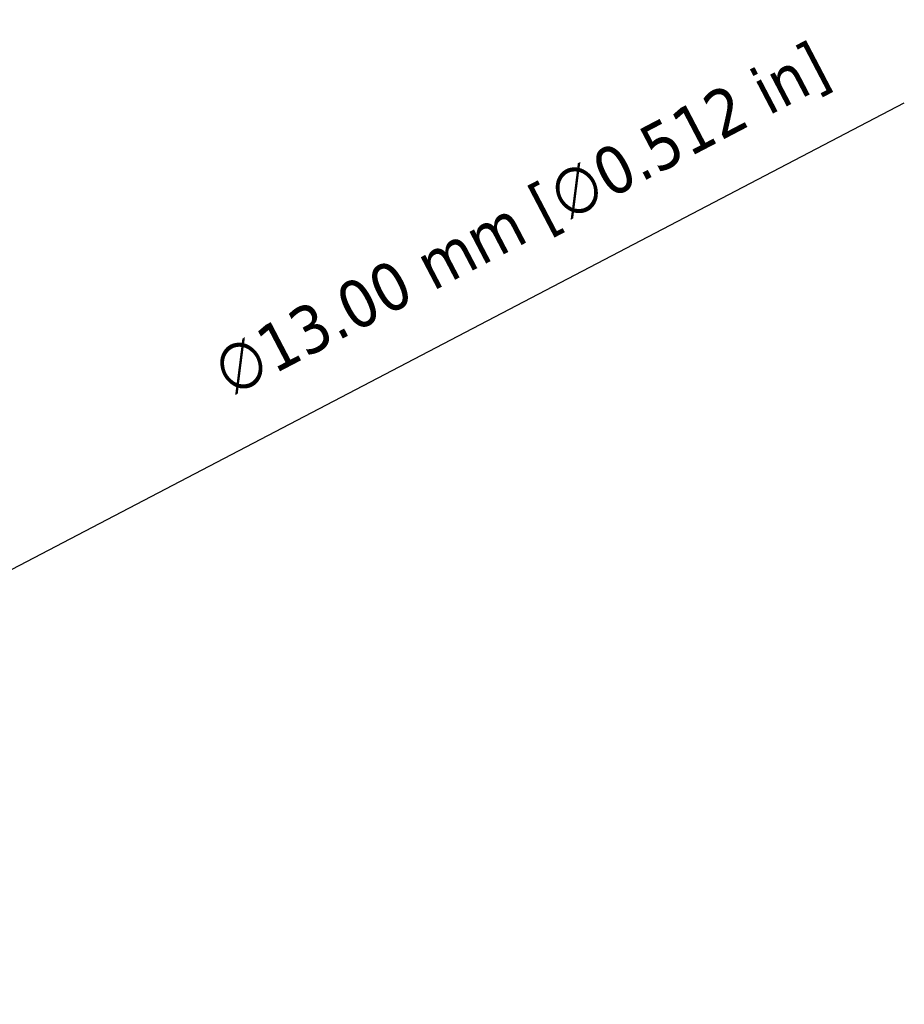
# Model space of a CAD drawing. Header units: millimetres. Extents: x 38 to 2514, y 38 to 1622.
# Tile 199 of 256: x 1170 to 1312, y 1309 to 1468. Entities that reach past the tile are written whole.
import ezdxf

# ---------------------------------------------------------------- set-up
doc = ezdxf.new("R2010")
doc.units = ezdxf.units.MM
doc.header["$LTSCALE"] = 7.692308
doc.layers.add('Dimension (ISO)', color=7, linetype='Continuous', lineweight=25)
doc.styles.add('Note Text (ANSI)', font='tahoma.ttf')
doc.dimstyles.new('Default (ISO)', dxfattribs={"dimscale": 7.692308, "dimtxt": 1, "dimasz": 2.5, "dimexe": 3.175, "dimexo": 0, "dimgap": 0.762, "dimtad": 1, "dimrnd": 1e-08, "dimzin": 0, "dimdsep": 46, "dimtxsty": 'Note Text (ANSI)', "dimcen": 0.09, "dimdle": 10, "dimclrd": 1, "dimclre": 1, "dimclrt": 1, "dimazin": 0, "dimtfac": 3.5052, "dimtmove": 0, "dimatfit": 3, "dimfxl": 1, "dimtolj": 1, "dimtzin": 0, "dimlwd": -1, "dimlwe": -1, "dimarcsym": 0})

# ---------------------------------------------------------------- blocks, each defined once
blk = doc.blocks.new('*D12')
at = {"layer": 'Defpoints', "color": 0, "transparency": 16777216}
for p in [(1080.38, 1332.99), (1068.86, 1326.97)]:
    blk.add_point(p, dxfattribs=at)
at = {"layer": 'Dimension (ISO)', "color": 1, "transparency": 16777216}
for p, q in [((1097.42, 1341.91), (1312.12, 1454.2)), ((1068.86, 1326.97), (1080.38, 1332.99)), ((1051.82, 1318.06), (1034.77, 1309.14))]:
    blk.add_line(p, q, dxfattribs=at)
for points in [[(1095.93, 1344.75), (1098.9, 1339.07), (1080.38, 1332.99)], [(1050.33, 1320.9), (1053.3, 1315.22), (1068.86, 1326.97)]]:
    blk.add_solid(points, dxfattribs=at)
at = {"layer": 'Dimension (ISO)', "color": 1, "transparency": 16777216, "insert": (1200.17, 1413.62), "char_height": 7.6923, "attachment_point": 1, "rotation": 27.6114, "style": 'Note Text (ANSI)'}
blk.add_mtext('\\A1;∅13.00 mm [∅0.512 in]', dxfattribs=at)

msp = doc.modelspace()

# ---------------------------------------------------------------- dimensions: what is measured, and where the dimension line sits
at = {"layer": 'Dimension (ISO)', "color": 1, "true_color": 0xff0000}
dim = msp.add_diameter_dim_2p(p1=(1068.8557, 1326.9684), p2=(1080.3751, 1332.9935), text='<> mm [∅0.512 in]', dimstyle='Default (ISO)', override={"dimgap": 0.762, "dimdec": 2, "dimlfac": 1, "dimpost": '', "dimtol": 0, "dimlim": 0, "dimtp": 0, "dimtm": 0, "dimtdec": 2, "dimatfit": 2}, dxfattribs=at)
dim.commit()
dim.dimension.update_dxf_attribs({"geometry": '*D12', "text_midpoint": (1257.238, 1425.5001), "dimtype": 163})

doc.saveas('drawing.dxf')
